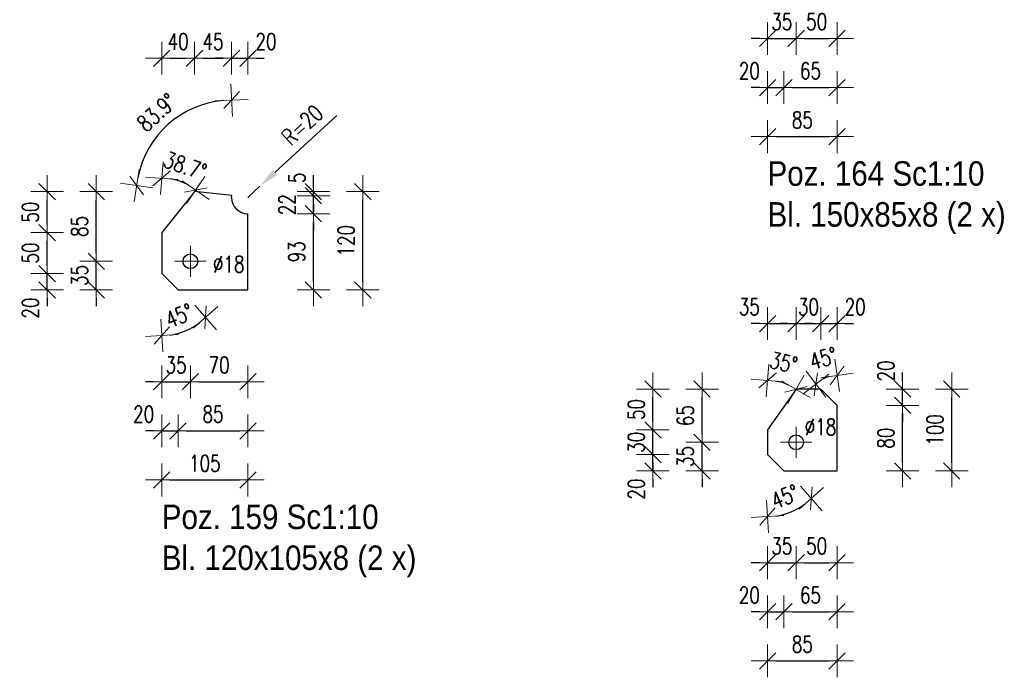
# Model space of a CAD drawing. Header units: millimetres. Extents: x -162 to 500, y 16347 to 16842.
# Tile 6 of 14: x 173 to 293, y 16445 to 16525. Entities that reach past the tile are written whole.
import ezdxf

# ---------------------------------------------------------------- set-up
doc = ezdxf.new("R2010")
doc.units = ezdxf.units.MM
doc.header["$LTSCALE"] = 10
doc.linetypes.add('MITTE', pattern=[2, 1.25, -0.25, 0.25, -0.25])
doc.layers.get('Defpoints').update_dxf_attribs({"color": 1})
for name, color, linetype, lineweight in [('PS_DIM', 4, 'Continuous', 13), ('PS_Mid', 5, 'MITTE', 15), ('PS_Plate', 35, 'Continuous', 30), ('PS_SOLID', 7, 'Continuous', 30), ('PS_TEXT', 3, 'Continuous', 18)]:
    doc.layers.add(name, color=color, linetype=linetype, lineweight=lineweight)
doc.styles.add('gil', font='txt', dxfattribs={"width": 0.9})
doc.styles.add('simplex', font='simplex.shx', dxfattribs={"width": 0.75})
doc.dimstyles.new('1_10_PRZ', dxfattribs={"dimtxt": 2, "dimasz": 1, "dimexe": 2, "dimexo": 5, "dimgap": 1, "dimtad": 1, "dimdec": 0, "dimlfac": 10, "dimtxsty": 'simplex', "dimblk": 'dimznak', "dimcen": 2, "dimse1": 1, "dimse2": 1, "dimclrt": 3, "dimadec": 1, "dimazin": 0, "dimtfac": 1, "dimtdec": 0, "dimtix": 1, "dimtmove": 2, "dimatfit": 3, "dimldrblk": 'dim-grot', "dimfxl": 1, "dimarcsym": 0})
doc.dimstyles.new('1_10_PRZ_DS1-LS10', dxfattribs={"dimtxt": 2, "dimasz": 1, "dimexe": 2, "dimexo": 5, "dimgap": 1, "dimtad": 1, "dimdec": 0, "dimlfac": 10, "dimtxsty": 'simplex', "dimblk": 'dimznak', "dimcen": 2, "dimse1": 1, "dimse2": 1, "dimclrt": 3, "dimadec": 1, "dimazin": 0, "dimtfac": 1, "dimtdec": 0, "dimtix": 1, "dimtmove": 2, "dimatfit": 3, "dimldrblk": 'dim-grot', "dimfxl": 1, "dimarcsym": 0})
doc.dimstyles.new('średnice', dxfattribs={"dimtxt": 2, "dimasz": 2.5, "dimexe": 1, "dimexo": 1, "dimgap": 1, "dimtad": 1, "dimdec": 0, "dimlfac": 10, "dimtxsty": 'simplex', "dimcen": 2, "dimclrd": 256, "dimclre": 256, "dimclrt": 3, "dimadec": 1, "dimazin": 0, "dimtfac": 1, "dimtdec": 0, "dimtix": 1, "dimtmove": 1, "dimatfit": 0, "dimfxl": 1, "dimarcsym": 0})

# ---------------------------------------------------------------- blocks, each defined once
blk = doc.blocks.new('*D260')
at = {"layer": 'Defpoints', "color": 0, "transparency": 16777216}
for p in [(202.54, 16504.53), (201.07, 16503.17)]:
    blk.add_point(p, dxfattribs=at)
at = {"layer": 'PS_DIM', "lineweight": -2, "transparency": 16777216}
for p, q in [((211.94, 16513.19), (204.37, 16506.22)), ((201.07, 16503.17), (202.54, 16504.53))]:
    blk.add_line(p, q, dxfattribs=at)
at = {"layer": 'PS_DIM', "transparency": 16777216}
blk.add_solid([(204.09, 16506.53), (204.66, 16505.91), (202.54, 16504.53)], dxfattribs=at)
at = {"layer": 'PS_DIM', "color": 3, "transparency": 16777216, "insert": (207.72, 16512.02), "char_height": 2, "attachment_point": 5, "rotation": 42.6724, "style": 'simplex'}
blk.add_mtext('R=20', dxfattribs=at)
blk = doc.blocks.new('dimznak')
at = {"color": 0}
for points in [[(0, 2), (0, -2)], [(-2, 0), (2, 0)]]:
    blk.add_lwpolyline(points, dxfattribs=at)
at = {"color": 2}
blk.add_lwpolyline([(1, 1), (-1, -1)], dxfattribs=at)
blk = doc.blocks.new('*D261')
at = {"layer": 'Defpoints', "color": 0, "transparency": 16777216}
for p in [(190.55, 16493.87), (190.55, 16491.04), (192.55, 16491.87), (192.51, 16486.55)]:
    blk.add_point(p, dxfattribs=at)
at = {"layer": 'PS_DIM', "color": 0, "lineweight": -2, "transparency": 16777216}
blk.add_arc((190.55, 16493.87), 7.58, 277.5674, 307.4326, dxfattribs=at)
for p, rotation in [((195.9, 16488.51), 41.21628106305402), ((190.55, 16486.29), 183.783718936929)]:
    blk.add_blockref('dimznak', p, dxfattribs=dict(at, rotation=rotation))
at = {"layer": 'PS_DIM', "color": 3, "transparency": 16777216, "insert": (192.68, 16488.71), "char_height": 2, "attachment_point": 5, "rotation": 22.5, "style": 'simplex'}
blk.add_mtext('45%%d', dxfattribs=at)
blk = doc.blocks.new('dim-grot')
blk.add_hatch(color=256).paths.add_polyline_path([(0, 0), (-2, 0.5), (-2, -0.5)])
blk.add_lwpolyline([(0, 0), (-2, 0.5), (-2, -0.5), (0, 0)])
blk = doc.blocks.new('*D262')
at = {"layer": 'Defpoints', "color": 0, "transparency": 16777216}
for p in [(194.05, 16495.37), (190.55, 16493.87), (194.05, 16480.65)]:
    blk.add_point(p, dxfattribs=at)
at = {"layer": 'PS_DIM', "color": 0, "lineweight": -2, "transparency": 16777216}
for p, q in [((189.55, 16480.65), (188.55, 16480.65)), ((190.55, 16480.65), (194.05, 16480.65)), ((195.05, 16480.65), (196.05, 16480.65))]:
    blk.add_line(p, q, dxfattribs=at)
blk.add_blockref('dimznak', (190.55, 16480.65), dxfattribs=at)
at = {"layer": 'PS_DIM', "color": 0, "lineweight": -2, "transparency": 16777216, "rotation": 180}
blk.add_blockref('dimznak', (194.05, 16480.65), dxfattribs=at)
at = {"layer": 'PS_DIM', "color": 3, "transparency": 16777216, "insert": (192.3, 16482.69), "char_height": 2, "attachment_point": 5, "style": 'simplex'}
blk.add_mtext('35', dxfattribs=at)
blk = doc.blocks.new('*D264')
at = {"layer": 'Defpoints', "color": 0, "transparency": 16777216}
for p in [(190.55, 16493.87), (192.55, 16491.87), (192.55, 16474.65)]:
    blk.add_point(p, dxfattribs=at)
at = {"layer": 'PS_DIM', "color": 0, "lineweight": -2, "transparency": 16777216}
for p, q in [((189.55, 16474.65), (188.55, 16474.65)), ((190.55, 16474.65), (192.55, 16474.65)), ((193.55, 16474.65), (194.55, 16474.65))]:
    blk.add_line(p, q, dxfattribs=at)
blk.add_blockref('dimznak', (190.55, 16474.65), dxfattribs=at)
at = {"layer": 'PS_DIM', "color": 0, "lineweight": -2, "transparency": 16777216, "rotation": 180}
blk.add_blockref('dimznak', (192.55, 16474.65), dxfattribs=at)
at = {"layer": 'PS_DIM', "color": 3, "transparency": 16777216, "insert": (188.33, 16476.69), "char_height": 2, "attachment_point": 5, "style": 'simplex'}
blk.add_mtext('20', dxfattribs=at)
blk = doc.blocks.new('*D267')
at = {"layer": 'Defpoints', "color": 0, "transparency": 16777216}
for p in [(193.61, 16513.69), (199.09, 16507.95), (194.55, 16503.87), (199.09, 16503.38)]:
    blk.add_point(p, dxfattribs=at)
at = {"layer": 'PS_DIM', "color": 0, "lineweight": -2, "transparency": 16777216}
blk.add_arc((199.09, 16503.38), 11.67, 94.9094, 168.9986, dxfattribs=at)
for p, rotation in [((199.09, 16515.06), 2.454687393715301), ((187.48, 16504.62), 261.4533098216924)]:
    blk.add_blockref('dimznak', p, dxfattribs=dict(at, rotation=rotation))
at = {"layer": 'PS_DIM', "color": 3, "transparency": 16777216, "insert": (189.94, 16513.55), "char_height": 2, "attachment_point": 5, "rotation": 41.954, "style": 'simplex'}
blk.add_mtext('83.9%%d', dxfattribs=at)
blk = doc.blocks.new('*D268')
at = {"layer": 'Defpoints', "color": 0, "transparency": 16777216}
for p in [(190.55, 16505.27), (193.44, 16504.85), (194.55, 16503.87), (190.55, 16498.87)]:
    blk.add_point(p, dxfattribs=at)
at = {"layer": 'PS_DIM', "color": 0, "lineweight": -2, "transparency": 16777216}
blk.add_arc((190.55, 16498.87), 6.65, 59.9686, 81.3716, dxfattribs=at)
for p, rotation in [((190.55, 16505.51), 175.685793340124), ((194.7, 16504.06), 325.6543984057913)]:
    blk.add_blockref('dimznak', p, dxfattribs=dict(at, rotation=rotation))
at = {"layer": 'PS_DIM', "color": 3, "transparency": 16777216, "insert": (193.41, 16507.03), "char_height": 2, "attachment_point": 5, "rotation": 340.6701, "style": 'simplex'}
blk.add_mtext('38.7%%d', dxfattribs=at)
blk = doc.blocks.new('*D271')
at = {"layer": 'Defpoints', "color": 0, "transparency": 16777216}
for p in [(201.07, 16520.17), (199.07, 16503.17), (201.07, 16501.17)]:
    blk.add_point(p, dxfattribs=at)
at = {"layer": 'PS_DIM', "color": 0, "lineweight": -2, "transparency": 16777216}
for p, q in [((198.07, 16520.17), (197.07, 16520.17)), ((199.07, 16520.17), (201.07, 16520.17)), ((202.07, 16520.17), (203.07, 16520.17))]:
    blk.add_line(p, q, dxfattribs=at)
blk.add_blockref('dimznak', (199.07, 16520.17), dxfattribs=at)
at = {"layer": 'PS_DIM', "color": 0, "lineweight": -2, "transparency": 16777216, "rotation": 180}
blk.add_blockref('dimznak', (201.07, 16520.17), dxfattribs=at)
at = {"layer": 'PS_DIM', "color": 3, "transparency": 16777216, "insert": (203.28, 16522.21), "char_height": 2, "attachment_point": 5, "style": 'simplex'}
blk.add_mtext('20', dxfattribs=at)
blk = doc.blocks.new('*D272')
at = {"layer": 'Defpoints', "color": 0, "transparency": 16777216}
for p in [(182.55, 16495.37), (194.05, 16495.37), (192.55, 16491.87)]:
    blk.add_point(p, dxfattribs=at)
at = {"layer": 'PS_DIM', "color": 0, "lineweight": -2, "transparency": 16777216}
for p, q in [((182.55, 16496.37), (182.55, 16497.37)), ((182.55, 16491.87), (182.55, 16495.37)), ((182.55, 16490.87), (182.55, 16489.87))]:
    blk.add_line(p, q, dxfattribs=at)
for p, rotation in [((182.55, 16495.37), 270), ((182.55, 16491.87), 90)]:
    blk.add_blockref('dimznak', p, dxfattribs=dict(at, rotation=rotation))
at = {"layer": 'PS_DIM', "color": 3, "transparency": 16777216, "insert": (180.51, 16493.62), "char_height": 2, "attachment_point": 5, "rotation": 90, "style": 'simplex'}
blk.add_mtext('35', dxfattribs=at)
blk = doc.blocks.new('*D274')
at = {"layer": 'Defpoints', "color": 0, "transparency": 16777216}
for p in [(176.55, 16493.87), (190.55, 16493.87), (192.55, 16491.87)]:
    blk.add_point(p, dxfattribs=at)
at = {"layer": 'PS_DIM', "color": 0, "lineweight": -2, "transparency": 16777216}
for p, q in [((176.55, 16494.87), (176.55, 16495.87)), ((176.55, 16491.87), (176.55, 16493.87)), ((176.55, 16490.87), (176.55, 16489.87))]:
    blk.add_line(p, q, dxfattribs=at)
for p, rotation in [((176.55, 16493.87), 270), ((176.55, 16491.87), 90)]:
    blk.add_blockref('dimznak', p, dxfattribs=dict(at, rotation=rotation))
at = {"layer": 'PS_DIM', "color": 3, "transparency": 16777216, "insert": (174.51, 16489.65), "char_height": 2, "attachment_point": 5, "rotation": 90, "style": 'simplex'}
blk.add_mtext('20', dxfattribs=at)
blk = doc.blocks.new('*X259')
at = {"layer": 'PS_Mid', "color": 5, "linetype": 'MITTE'}
for p, q in [((-1.76, -0.6), (-1.76, -4.4)), ((0.14, -2.5), (-3.66, -2.5))]:
    blk.add_line(p, q, dxfattribs=at)
at = {"layer": 'PS_SOLID', "color": 7, "linetype": 'Continuous'}
for p, q in [((-1.76, 5.37), (-5.26, 1)), ((-1.26, 6), (-1.76, 5.37)), ((3.28, 5.52), (-1.26, 6)), ((3.26, 5.3), (3.28, 5.52)), ((5.26, -6), (5.26, 3.3)), ((-5.26, 1), (-5.26, -4)), ((-5.26, -4), (-3.26, -6)), ((-3.26, -6), (5.26, -6))]:
    blk.add_line(p, q, dxfattribs=at)
at = {"layer": 'PS_SOLID', "color": 7}
blk.add_circle((-1.76, -2.5), 0.9, dxfattribs=at)
at = {"layer": 'PS_SOLID'}
blk.add_arc((5.26, 5.3), 2, 180, 270, dxfattribs=at)
blk = doc.blocks.new('*D349')
at = {"layer": 'Defpoints', "color": 0, "transparency": 16777216}
for p in [(268.05, 16537.3), (264.55, 16535.8), (268.05, 16522.59)]:
    blk.add_point(p, dxfattribs=at)
at = {"layer": 'PS_DIM', "color": 0, "lineweight": -2, "transparency": 16777216}
for p, q in [((263.55, 16522.59), (262.55, 16522.59)), ((264.55, 16522.59), (268.05, 16522.59)), ((269.05, 16522.59), (270.05, 16522.59))]:
    blk.add_line(p, q, dxfattribs=at)
blk.add_blockref('dimznak', (264.55, 16522.59), dxfattribs=at)
at = {"layer": 'PS_DIM', "color": 0, "lineweight": -2, "transparency": 16777216, "rotation": 180}
blk.add_blockref('dimznak', (268.05, 16522.59), dxfattribs=at)
at = {"layer": 'PS_DIM', "color": 3, "transparency": 16777216, "insert": (266.3, 16524.63), "char_height": 2, "attachment_point": 5, "style": 'simplex'}
blk.add_mtext('35', dxfattribs=at)
blk = doc.blocks.new('*D351')
at = {"layer": 'Defpoints', "color": 0, "transparency": 16777216}
for p in [(264.55, 16535.8), (266.55, 16533.8), (266.55, 16516.59)]:
    blk.add_point(p, dxfattribs=at)
at = {"layer": 'PS_DIM', "color": 0, "lineweight": -2, "transparency": 16777216}
for p, q in [((263.55, 16516.59), (262.55, 16516.59)), ((264.55, 16516.59), (266.55, 16516.59)), ((267.55, 16516.59), (268.55, 16516.59))]:
    blk.add_line(p, q, dxfattribs=at)
blk.add_blockref('dimznak', (264.55, 16516.59), dxfattribs=at)
at = {"layer": 'PS_DIM', "color": 0, "lineweight": -2, "transparency": 16777216, "rotation": 180}
blk.add_blockref('dimznak', (266.55, 16516.59), dxfattribs=at)
at = {"layer": 'PS_DIM', "color": 3, "transparency": 16777216, "insert": (262.33, 16518.63), "char_height": 2, "attachment_point": 5, "style": 'simplex'}
blk.add_mtext('20', dxfattribs=at)
blk = doc.blocks.new('*D368')
at = {"layer": 'Defpoints', "color": 0, "transparency": 16777216}
for p in [(264.55, 16471.76), (266.55, 16469.76), (264.55, 16468.93), (266.51, 16464.44)]:
    blk.add_point(p, dxfattribs=at)
at = {"layer": 'PS_DIM', "color": 0, "lineweight": -2, "transparency": 16777216}
blk.add_arc((264.55, 16471.76), 7.58, 277.5674, 307.4326, dxfattribs=at)
for p, rotation in [((269.9, 16466.4), 41.21628106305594), ((264.55, 16464.18), 183.7837189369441)]:
    blk.add_blockref('dimznak', p, dxfattribs=dict(at, rotation=rotation))
at = {"layer": 'PS_DIM', "color": 3, "transparency": 16777216, "insert": (266.68, 16466.61), "char_height": 2, "attachment_point": 5, "rotation": 22.5, "style": 'simplex'}
blk.add_mtext('45%%d', dxfattribs=at)
blk = doc.blocks.new('*D369')
at = {"layer": 'Defpoints', "color": 0, "transparency": 16777216}
for p in [(268.05, 16473.26), (264.55, 16471.76), (268.05, 16458.55)]:
    blk.add_point(p, dxfattribs=at)
at = {"layer": 'PS_DIM', "color": 0, "lineweight": -2, "transparency": 16777216}
for p, q in [((263.55, 16458.55), (262.55, 16458.55)), ((264.55, 16458.55), (268.05, 16458.55)), ((269.05, 16458.55), (270.05, 16458.55))]:
    blk.add_line(p, q, dxfattribs=at)
blk.add_blockref('dimznak', (264.55, 16458.55), dxfattribs=at)
at = {"layer": 'PS_DIM', "color": 0, "lineweight": -2, "transparency": 16777216, "rotation": 180}
blk.add_blockref('dimznak', (268.05, 16458.55), dxfattribs=at)
at = {"layer": 'PS_DIM', "color": 3, "transparency": 16777216, "insert": (266.3, 16460.59), "char_height": 2, "attachment_point": 5, "style": 'simplex'}
blk.add_mtext('35', dxfattribs=at)
blk = doc.blocks.new('*D371')
at = {"layer": 'Defpoints', "color": 0, "transparency": 16777216}
for p in [(264.55, 16471.76), (266.55, 16469.76), (266.55, 16452.55)]:
    blk.add_point(p, dxfattribs=at)
at = {"layer": 'PS_DIM', "color": 0, "lineweight": -2, "transparency": 16777216}
for p, q in [((263.55, 16452.55), (262.55, 16452.55)), ((264.55, 16452.55), (266.55, 16452.55)), ((267.55, 16452.55), (268.55, 16452.55))]:
    blk.add_line(p, q, dxfattribs=at)
blk.add_blockref('dimznak', (264.55, 16452.55), dxfattribs=at)
at = {"layer": 'PS_DIM', "color": 0, "lineweight": -2, "transparency": 16777216, "rotation": 180}
blk.add_blockref('dimznak', (266.55, 16452.55), dxfattribs=at)
at = {"layer": 'PS_DIM', "color": 3, "transparency": 16777216, "insert": (262.33, 16454.59), "char_height": 2, "attachment_point": 5, "style": 'simplex'}
blk.add_mtext('20', dxfattribs=at)
blk = doc.blocks.new('*D374')
at = {"layer": 'Defpoints', "color": 0, "transparency": 16777216}
for p in [(271.22, 16480.93), (273.05, 16480.59), (271.05, 16479.76), (273.05, 16477.76)]:
    blk.add_point(p, dxfattribs=at)
at = {"layer": 'PS_DIM', "color": 0, "lineweight": -2, "transparency": 16777216}
blk.add_arc((273.05, 16477.76), 3.66, 105.7071, 119.2929, dxfattribs=at)
for p, rotation in [((273.05, 16481.42), 7.853535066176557), ((270.46, 16480.35), 217.1464649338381)]:
    blk.add_blockref('dimznak', p, dxfattribs=dict(at, rotation=rotation))
at = {"layer": 'PS_DIM', "color": 3, "transparency": 16777216, "insert": (271.37, 16483.51), "char_height": 2, "attachment_point": 5, "rotation": 16.2095, "style": 'simplex'}
blk.add_mtext('45%%d', dxfattribs=at)
blk = doc.blocks.new('*D375')
at = {"layer": 'Defpoints', "color": 0, "transparency": 16777216}
for p in [(264.55, 16480.86), (266.94, 16480.32), (268.05, 16479.76), (264.55, 16474.76)]:
    blk.add_point(p, dxfattribs=at)
at = {"layer": 'PS_DIM', "color": 0, "lineweight": -2, "transparency": 16777216}
blk.add_arc((264.55, 16474.76), 6.06, 64.4812, 80.5268, dxfattribs=at)
for p, rotation in [((264.55, 16480.81), 175.2633882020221), ((268.02, 16479.72), 329.7445915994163)]:
    blk.add_blockref('dimznak', p, dxfattribs=dict(at, rotation=rotation))
at = {"layer": 'PS_DIM', "color": 3, "transparency": 16777216, "insert": (266.52, 16482.99), "char_height": 2, "attachment_point": 5, "rotation": 346.4953, "style": 'simplex'}
blk.add_mtext('35%%d', dxfattribs=at)
blk = doc.blocks.new('*D376')
at = {"layer": 'Defpoints', "color": 0, "transparency": 16777216}
for p in [(268.05, 16487.76), (268.05, 16479.76), (264.55, 16474.76)]:
    blk.add_point(p, dxfattribs=at)
at = {"layer": 'PS_DIM', "color": 0, "lineweight": -2, "transparency": 16777216}
for p, q in [((263.55, 16487.76), (262.55, 16487.76)), ((264.55, 16487.76), (268.05, 16487.76)), ((269.05, 16487.76), (270.05, 16487.76))]:
    blk.add_line(p, q, dxfattribs=at)
blk.add_blockref('dimznak', (264.55, 16487.76), dxfattribs=at)
at = {"layer": 'PS_DIM', "color": 0, "lineweight": -2, "transparency": 16777216, "rotation": 180}
blk.add_blockref('dimznak', (268.05, 16487.76), dxfattribs=at)
at = {"layer": 'PS_DIM', "color": 3, "transparency": 16777216, "insert": (262.33, 16489.8), "char_height": 2, "attachment_point": 5, "style": 'simplex'}
blk.add_mtext('35', dxfattribs=at)
blk = doc.blocks.new('*D377')
at = {"layer": 'Defpoints', "color": 0, "transparency": 16777216}
for p in [(271.05, 16487.76), (268.05, 16479.76), (271.05, 16479.76)]:
    blk.add_point(p, dxfattribs=at)
at = {"layer": 'PS_DIM', "color": 0, "lineweight": -2, "transparency": 16777216}
for p, q in [((267.05, 16487.76), (266.05, 16487.76)), ((268.05, 16487.76), (271.05, 16487.76)), ((272.05, 16487.76), (273.05, 16487.76))]:
    blk.add_line(p, q, dxfattribs=at)
blk.add_blockref('dimznak', (268.05, 16487.76), dxfattribs=at)
at = {"layer": 'PS_DIM', "color": 0, "lineweight": -2, "transparency": 16777216, "rotation": 180}
blk.add_blockref('dimznak', (271.05, 16487.76), dxfattribs=at)
at = {"layer": 'PS_DIM', "color": 3, "transparency": 16777216, "insert": (269.55, 16489.8), "char_height": 2, "attachment_point": 5, "style": 'simplex'}
blk.add_mtext('30', dxfattribs=at)
blk = doc.blocks.new('*D378')
at = {"layer": 'Defpoints', "color": 0, "transparency": 16777216}
for p in [(273.05, 16487.76), (271.05, 16479.76), (273.05, 16477.76)]:
    blk.add_point(p, dxfattribs=at)
at = {"layer": 'PS_DIM', "color": 0, "lineweight": -2, "transparency": 16777216}
for p, q in [((270.05, 16487.76), (269.05, 16487.76)), ((271.05, 16487.76), (273.05, 16487.76)), ((274.05, 16487.76), (275.05, 16487.76))]:
    blk.add_line(p, q, dxfattribs=at)
blk.add_blockref('dimznak', (271.05, 16487.76), dxfattribs=at)
at = {"layer": 'PS_DIM', "color": 0, "lineweight": -2, "transparency": 16777216, "rotation": 180}
blk.add_blockref('dimznak', (273.05, 16487.76), dxfattribs=at)
at = {"layer": 'PS_DIM', "color": 3, "transparency": 16777216, "insert": (275.26, 16489.8), "char_height": 2, "attachment_point": 5, "style": 'simplex'}
blk.add_mtext('20', dxfattribs=at)
blk = doc.blocks.new('*D379')
at = {"layer": 'Defpoints', "color": 0, "transparency": 16777216}
for p in [(256.55, 16473.26), (268.05, 16473.26), (266.55, 16469.76)]:
    blk.add_point(p, dxfattribs=at)
at = {"layer": 'PS_DIM', "color": 0, "lineweight": -2, "transparency": 16777216}
for p, q in [((256.55, 16474.26), (256.55, 16475.26)), ((256.55, 16469.76), (256.55, 16473.26)), ((256.55, 16468.76), (256.55, 16467.76))]:
    blk.add_line(p, q, dxfattribs=at)
for p, rotation in [((256.55, 16473.26), 270), ((256.55, 16469.76), 90)]:
    blk.add_blockref('dimznak', p, dxfattribs=dict(at, rotation=rotation))
at = {"layer": 'PS_DIM', "color": 3, "transparency": 16777216, "insert": (254.51, 16471.51), "char_height": 2, "attachment_point": 5, "rotation": 90, "style": 'simplex'}
blk.add_mtext('35', dxfattribs=at)
blk = doc.blocks.new('*D381')
at = {"layer": 'Defpoints', "color": 0, "transparency": 16777216}
for p in [(250.55, 16471.76), (264.55, 16471.76), (266.55, 16469.76)]:
    blk.add_point(p, dxfattribs=at)
at = {"layer": 'PS_DIM', "color": 0, "lineweight": -2, "transparency": 16777216}
for p, q in [((250.55, 16472.76), (250.55, 16473.76)), ((250.55, 16469.76), (250.55, 16471.76)), ((250.55, 16468.76), (250.55, 16467.76))]:
    blk.add_line(p, q, dxfattribs=at)
for p, rotation in [((250.55, 16471.76), 270), ((250.55, 16469.76), 90)]:
    blk.add_blockref('dimznak', p, dxfattribs=dict(at, rotation=rotation))
at = {"layer": 'PS_DIM', "color": 3, "transparency": 16777216, "insert": (248.51, 16467.54), "char_height": 2, "attachment_point": 5, "rotation": 90, "style": 'simplex'}
blk.add_mtext('20', dxfattribs=at)
blk = doc.blocks.new('*D382')
at = {"layer": 'Defpoints', "color": 0, "transparency": 16777216}
for p in [(250.55, 16474.76), (264.55, 16474.76), (264.55, 16471.76)]:
    blk.add_point(p, dxfattribs=at)
at = {"layer": 'PS_DIM', "color": 0, "lineweight": -2, "transparency": 16777216}
for p, q in [((250.55, 16475.76), (250.55, 16476.76)), ((250.55, 16471.76), (250.55, 16474.76)), ((250.55, 16470.76), (250.55, 16469.76))]:
    blk.add_line(p, q, dxfattribs=at)
for p, rotation in [((250.55, 16474.76), 270), ((250.55, 16471.76), 90)]:
    blk.add_blockref('dimznak', p, dxfattribs=dict(at, rotation=rotation))
at = {"layer": 'PS_DIM', "color": 3, "transparency": 16777216, "insert": (248.51, 16473.26), "char_height": 2, "attachment_point": 5, "rotation": 90, "style": 'simplex'}
blk.add_mtext('30', dxfattribs=at)
blk = doc.blocks.new('*D385')
at = {"layer": 'Defpoints', "color": 0, "transparency": 16777216}
for p in [(271.05, 16479.76), (281.05, 16479.76), (273.05, 16477.76)]:
    blk.add_point(p, dxfattribs=at)
at = {"layer": 'PS_DIM', "color": 0, "lineweight": -2, "transparency": 16777216}
for p, q in [((281.05, 16480.76), (281.05, 16481.76)), ((281.05, 16477.76), (281.05, 16479.76)), ((281.05, 16476.76), (281.05, 16475.76))]:
    blk.add_line(p, q, dxfattribs=at)
for p, rotation in [((281.05, 16479.76), 270), ((281.05, 16477.76), 90)]:
    blk.add_blockref('dimznak', p, dxfattribs=dict(at, rotation=rotation))
at = {"layer": 'PS_DIM', "color": 3, "transparency": 16777216, "insert": (279.01, 16481.97), "char_height": 2, "attachment_point": 5, "rotation": 90, "style": 'simplex'}
blk.add_mtext('20', dxfattribs=at)
blk = doc.blocks.new('*X367')
at = {"layer": 'PS_Mid', "color": 5, "linetype": 'MITTE'}
for p, q in [((-0.75, 0.4), (-0.75, -3.4)), ((1.15, -1.5), (-2.65, -1.5))]:
    blk.add_line(p, q, dxfattribs=at)
at = {"layer": 'PS_SOLID', "color": 7, "linetype": 'Continuous'}
for p, q in [((-0.75, 5), (-4.25, 0)), ((2.25, 5), (-0.75, 5)), ((4.25, 3), (2.25, 5)), ((4.25, -5), (4.25, 3)), ((-4.25, 0), (-4.25, -3)), ((-4.25, -3), (-2.25, -5)), ((-2.25, -5), (4.25, -5))]:
    blk.add_line(p, q, dxfattribs=at)
at = {"layer": 'PS_SOLID', "color": 7}
blk.add_circle((-0.75, -1.5), 0.9, dxfattribs=at)
blk = doc.blocks.new('*D500')
at = {"layer": 'Defpoints', "color": 0, "transparency": 16777216}
for p in [(199.09, 16503.38), (209.07, 16503.38), (201.07, 16501.17)]:
    blk.add_point(p, dxfattribs=at)
at = {"layer": 'PS_DIM', "color": 0, "lineweight": -2, "transparency": 16777216}
for p, q in [((209.07, 16504.38), (209.07, 16505.38)), ((209.07, 16501.17), (209.07, 16503.38)), ((209.07, 16500.17), (209.07, 16499.17))]:
    blk.add_line(p, q, dxfattribs=at)
for p, rotation in [((209.07, 16503.38), 270), ((209.07, 16501.17), 90)]:
    blk.add_blockref('dimznak', p, dxfattribs=dict(at, rotation=rotation))
at = {"layer": 'PS_DIM', "color": 3, "transparency": 16777216, "insert": (205.85, 16502.28), "char_height": 2, "attachment_point": 5, "rotation": 90, "style": 'simplex'}
blk.add_mtext('22', dxfattribs=at)
blk = doc.blocks.new('*D501')
at = {"layer": 'Defpoints', "color": 0, "transparency": 16777216}
for p in [(194.55, 16503.87), (199.09, 16503.38), (209.07, 16503.87)]:
    blk.add_point(p, dxfattribs=at)
at = {"layer": 'PS_DIM', "color": 0, "lineweight": -2, "transparency": 16777216}
for p, q in [((209.07, 16504.87), (209.07, 16505.87)), ((209.07, 16503.38), (209.07, 16503.87)), ((209.07, 16502.38), (209.07, 16501.38))]:
    blk.add_line(p, q, dxfattribs=at)
for p, rotation in [((209.07, 16503.87), 270), ((209.07, 16503.38), 90)]:
    blk.add_blockref('dimznak', p, dxfattribs=dict(at, rotation=rotation))
at = {"layer": 'PS_DIM', "color": 3, "transparency": 16777216, "insert": (207.07, 16505.55), "char_height": 2, "attachment_point": 5, "rotation": 90, "style": 'simplex'}
blk.add_mtext('5', dxfattribs=at)
blk = doc.blocks.new('*X565')
at = {"color": 3, "style": 'gil', "width": 0.9}
for s, p in [('Poz. 159 Sc1:10', (190.55, 16462.65)), ('Bl. 120x105x8 (2 x)', (190.55, 16457.65))]:
    blk.add_text(s, height=3, dxfattribs=at).set_placement(p)
blk = doc.blocks.new('*X570')
at = {"color": 3, "style": 'gil', "width": 0.9}
for s, p in [('Poz. 164 Sc1:10', (264.55, 16504.59)), ('Bl. 150x85x8 (2 x)', (264.55, 16499.59))]:
    blk.add_text(s, height=3, dxfattribs=at).set_placement(p)

msp = doc.modelspace()

# ---------------------------------------------------------------- block references
at = {"layer": 'PS_Plate'}
for name, p in [('*X259', (195.81, 16497.87)), ('*X367', (268.8, 16474.76))]:
    msp.add_blockref(name, p, dxfattribs=at)
at = {"layer": 'PS_TEXT'}
for name in ['*X570', '*X565']:
    msp.add_blockref(name, (0, 0), dxfattribs=at)

# ---------------------------------------------------------------- texts
at = {"layer": 'PS_DIM', "char_height": 2, "attachment_point": 7, "style": 'simplex'}
for insert in [(196.8, 16494.01), (269.09, 16474.13)]:
    msp.add_mtext('\\A1;%%c18', dxfattribs=dict(at, insert=insert))

# ---------------------------------------------------------------- dimensions: what is measured, and where the dimension line sits
at = {"layer": 'PS_DIM'}
for base, p1, p2, text, picture, middle in [((268.05, 16522.59), (264.55, 16535.8), (268.05, 16537.3), '35', '*D349', (266.3, 16524.63)), ((266.55, 16516.59), (264.55, 16535.8), (266.55, 16533.8), '20', '*D351', (262.33, 16518.63)), ((201.07, 16520.17), (199.07, 16503.17), (201.07, 16501.17), '20', '*D271', (203.28, 16522.21)), ((194.05, 16480.65), (190.55, 16493.87), (194.05, 16495.37), '35', '*D262', (192.3, 16482.69)), ((192.55, 16474.65), (190.55, 16493.87), (192.55, 16491.87), '20', '*D264', (188.33, 16476.69)), ((268.05, 16487.76), (264.55, 16474.76), (268.05, 16479.76), '35', '*D376', (262.33, 16489.8)), ((271.05, 16487.76), (268.05, 16479.76), (271.05, 16479.76), '30', '*D377', (269.55, 16489.8)), ((273.05, 16487.76), (271.05, 16479.76), (273.05, 16477.76), '20', '*D378', (275.26, 16489.8)), ((268.05, 16458.55), (264.55, 16471.76), (268.05, 16473.26), '35', '*D369', (266.3, 16460.59)), ((266.55, 16452.55), (264.55, 16471.76), (266.55, 16469.76), '20', '*D371', (262.33, 16454.59))]:
    dim = msp.add_linear_dim(base=base, p1=p1, p2=p2, text=text, dimstyle='1_10_PRZ_DS1-LS10', dxfattribs=at)
    dim.commit()
    dim.dimension.update_dxf_attribs({"geometry": picture, "text_midpoint": middle, "dimtype": 128})
for base, p1, p2, location, text in [((273.05, 16522.59), (268.05, 16537.3), (273.05, 16533.8), (270.55, 16524.63), '50'), ((273.05, 16510.59), (264.55, 16533.8), (273.05, 16533.8), (268.8, 16512.63), '85'), ((273.05, 16516.59), (266.55, 16533.8), (273.05, 16533.8), (269.8, 16518.63), '65'), ((194.55, 16520.17), (190.55, 16498.87), (194.55, 16503.87), (192.55, 16522.21), '40'), ((199.07, 16520.17), (194.55, 16503.87), (199.07, 16503.17), (196.81, 16522.21), '45'), ((201.07, 16480.65), (194.05, 16495.37), (201.07, 16491.87), (197.56, 16482.69), '70'), ((201.07, 16468.65), (190.55, 16491.87), (201.07, 16491.87), (195.81, 16470.69), '105'), ((201.07, 16474.65), (192.55, 16491.87), (201.07, 16491.87), (196.81, 16476.69), '85'), ((273.05, 16458.55), (268.05, 16473.26), (273.05, 16469.76), (270.55, 16460.59), '50'), ((273.05, 16446.55), (264.55, 16469.76), (273.05, 16469.76), (268.8, 16448.59), '85'), ((273.05, 16452.55), (266.55, 16469.76), (273.05, 16469.76), (269.8, 16454.59), '65')]:
    msp.add_linear_dim(base=base, p1=p1, p2=p2, location=location, text=text, dimstyle='1_10_PRZ_DS1-LS10', dxfattribs=at).render()
for base, center, p1, p2, text, picture, middle in [((193.61, 16513.69), (199.09, 16503.38), (199.09, 16507.95), (194.55, 16503.87), '83.9%%d', '*D267', (189.94, 16513.55)), ((193.44, 16504.85), (190.55, 16498.87), (194.55, 16503.87), (190.55, 16505.27), '38.7%%d', '*D268', (193.41, 16507.03)), ((192.51, 16486.55), (190.55, 16493.87), (190.55, 16491.04), (192.55, 16491.87), '45%%d', '*D261', (192.68, 16488.71)), ((266.51, 16464.44), (264.55, 16471.76), (264.55, 16468.93), (266.55, 16469.76), '45%%d', '*D368', (266.68, 16466.61))]:
    dim = msp.add_angular_dim_3p(base=base, center=center, p1=p1, p2=p2, text=text, dimstyle='1_10_PRZ_DS1-LS10', dxfattribs=at)
    dim.commit()
    dim.dimension.update_dxf_attribs({"geometry": picture, "text_midpoint": middle})
dim = msp.add_radius_dim(center=(201.07, 16503.17), mpoint=(202.54, 16504.53), text='R=20', dimstyle='średnice', dxfattribs=at)
dim.commit()
dim.dimension.update_dxf_attribs({"geometry": '*D260', "text_midpoint": (207.72, 16512.02)})
for base, p1, p2, location, text in [((176.55, 16503.87), (190.55, 16498.87), (194.55, 16503.87), (174.51, 16501.37), '50'), ((182.55, 16503.87), (194.05, 16495.37), (190.55, 16503.87), (180.51, 16499.62), '85'), ((215.11, 16503.87), (201.07, 16491.87), (201.07, 16503.87), (213.07, 16497.87), '120'), ((209.07, 16501.17), (201.07, 16491.87), (201.07, 16501.17), (207.03, 16496.52), '93'), ((176.55, 16498.87), (190.55, 16493.87), (190.55, 16498.87), (174.51, 16496.37), '50'), ((250.55, 16479.76), (264.55, 16474.76), (268.05, 16479.76), (248.51, 16477.26), '50'), ((256.55, 16479.76), (268.05, 16473.26), (264.55, 16479.76), (254.51, 16476.51), '65'), ((287.05, 16479.76), (273.05, 16469.76), (273.05, 16479.76), (285.01, 16474.76), '100'), ((281.05, 16477.76), (273.05, 16469.76), (273.05, 16477.76), (279.01, 16473.76), '80')]:
    msp.add_linear_dim(base=base, p1=p1, p2=p2, angle=90, location=location, text=text, dimstyle='1_10_PRZ_DS1-LS10', dxfattribs=at).render()
for base, p1, p2, picture, middle in [((209.07, 16503.87), (199.09, 16503.38), (194.55, 16503.87), '*D501', (207.07, 16505.55)), ((209.07, 16503.38), (201.07, 16501.17), (199.09, 16503.38), '*D500', (205.85, 16502.28))]:
    dim = msp.add_linear_dim(base=base, p1=p1, p2=p2, angle=90, dimstyle='1_10_PRZ', dxfattribs=at)
    dim.commit()
    dim.dimension.update_dxf_attribs({"geometry": picture, "text_midpoint": middle, "dimtype": 128})
for base, p1, p2, text, picture, middle in [((182.55, 16495.37), (192.55, 16491.87), (194.05, 16495.37), '35', '*D272', (180.51, 16493.62)), ((176.55, 16493.87), (192.55, 16491.87), (190.55, 16493.87), '20', '*D274', (174.51, 16489.65)), ((281.05, 16479.76), (273.05, 16477.76), (271.05, 16479.76), '20', '*D385', (279.01, 16481.97)), ((250.55, 16474.76), (264.55, 16471.76), (264.55, 16474.76), '30', '*D382', (248.51, 16473.26)), ((256.55, 16473.26), (266.55, 16469.76), (268.05, 16473.26), '35', '*D379', (254.51, 16471.51)), ((250.55, 16471.76), (266.55, 16469.76), (264.55, 16471.76), '20', '*D381', (248.51, 16467.54))]:
    dim = msp.add_linear_dim(base=base, p1=p1, p2=p2, angle=90, text=text, dimstyle='1_10_PRZ_DS1-LS10', dxfattribs=at)
    dim.commit()
    dim.dimension.update_dxf_attribs({"geometry": picture, "text_midpoint": middle, "dimtype": 128})
for base, center, p1, p2, text, picture, middle in [((266.94, 16480.32), (264.55, 16474.76), (268.05, 16479.76), (264.55, 16480.86), '35%%d', '*D375', (266.52, 16482.99)), ((271.22, 16480.93), (273.05, 16477.76), (273.05, 16480.59), (271.05, 16479.76), '45%%d', '*D374', (271.37, 16483.51))]:
    dim = msp.add_angular_dim_3p(base=base, center=center, p1=p1, p2=p2, text=text, dimstyle='1_10_PRZ_DS1-LS10', dxfattribs=at)
    dim.commit()
    dim.dimension.update_dxf_attribs({"geometry": picture, "text_midpoint": middle, "dimtype": 133})

doc.saveas('drawing.dxf')
